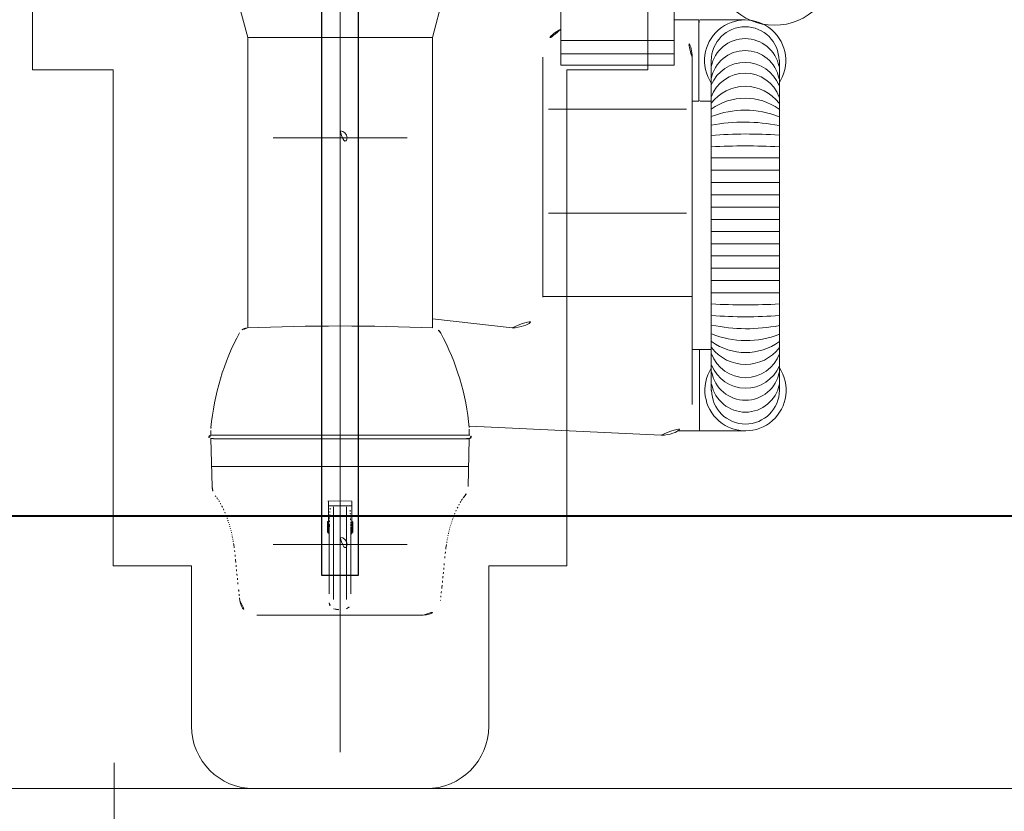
# Model space of a CAD drawing. Header units: millimetres. Extents: x 6612728327 to 6612744462, y 5733542327 to 5733552841.
# Tile 50 of 124: x 6612737328 to 6612737488, y 5733544185 to 5733544314. Entities that reach past the tile are written whole.
import ezdxf

# ---------------------------------------------------------------- set-up
doc = ezdxf.new("R2010")
doc.units = ezdxf.units.MM
doc.header["$MEASUREMENT"] = 0
for name, color, linetype in [('_ATECHN-MEBLE', 7, 'Continuous'), ('A_Stolarka_okna', 7, 'Continuous'), ('EQUIPMENT', 7, 'Continuous'), ('inw_słupy STAL', 7, 'Continuous')]:
    doc.layers.add(name, color=color, linetype=linetype)

msp = doc.modelspace()

# ---------------------------------------------------------------- linework, layer by layer
at = {"layer": '_ATECHN-MEBLE', "color": 7, "lineweight": 18}
for p, q in [((6612737380.235228, 5733544212.248565), (6612737380.235228, 5733544708.737792)), ((6612737330.235228, 5733544692.844673), (6612737330.235228, 5733544305.644672)), ((6612737430.235229, 5733544305.644672), (6612737430.235229, 5733544692.844673)), ((6612737380.235228, 5733544194.921864), (6612737380.235228, 5733544436.041967)), ((6612737380.235228, 5733544194.788548), (6612737380.235228, 5733544435.908651)), ((6612737380.235228, 5733544254.158695), (6612737380.235228, 5733544422.35165)), ((6612737380.235228, 5733544254.025379), (6612737380.235228, 5733544422.218333)), ((6612737416.115468, 5733544369.818629), (6612737416.115468, 5733544306.372383)), ((6612737434.515469, 5733544369.818629), (6612737434.515469, 5733544306.372383)), ((6612737365.235232, 5733544310.855398), (6612737350.916435, 5733544364.374172)), ((6612737395.235228, 5733544310.855398), (6612737408.838958, 5733544361.701509)), ((6612737438.535258, 5733544313.729858), (6612737434.611658, 5733544313.729858)), ((6612737438.535258, 5733544307.129884), (6612737438.535258, 5733544313.729858)), ((6612737438.560233, 5733544313.530028), (6612737438.560233, 5733544313.330029)), ((6612737446.060228, 5733544313.730028), (6612737438.760233, 5733544313.730028)), ((6612737365.235232, 5733544263.708348), (6612737365.235232, 5733544310.855398)), ((6612737395.235228, 5733544310.855398), (6612737365.235232, 5733544310.855398)), ((6612737392.935223, 5733544310.855398), (6612737390.435223, 5733544310.855398)), ((6612737395.235228, 5733544263.707898), (6612737395.235228, 5733544310.855398)), ((6612737434.515469, 5733544310.370924), (6612737416.115468, 5733544310.370924)), ((6612737413.188198, 5733544307.658783), (6612737413.188198, 5733544268.707898)), ((6612737434.515469, 5733544308.207827), (6612737416.115468, 5733544308.207827)), ((6612737437.438198, 5733544307.658783), (6612737437.438198, 5733544251.267228)), ((6612737434.515469, 5733544306.372383), (6612737416.115468, 5733544306.372383)), ((6612737438.535233, 5733544300.529714), (6612737438.535233, 5733544307.130029)), ((6612737440.560228, 5733544307.130029), (6612737440.560228, 5733544253.543243)), ((6612737451.633211, 5733544307.130029), (6612737451.633211, 5733544253.568993)), ((6612737330.235228, 5733544305.644672), (6612737343.385228, 5733544305.644672)), ((6612737343.385228, 5733544305.644672), (6612737343.385228, 5733544225.044672)), ((6612737417.085228, 5733544225.044672), (6612737417.085228, 5733544305.644672)), ((6612737417.085228, 5733544305.644672), (6612737430.235229, 5733544305.644672)), ((6612737438.335233, 5733544300.529714), (6612737437.438198, 5733544300.529714)), ((6612737438.335233, 5733544300.529714), (6612737438.535233, 5733544300.529714)), ((6612737440.560228, 5733544300.530028), (6612737438.760233, 5733544300.530028)), ((6612737436.538118, 5733544299.227754), (6612737414.088278, 5733544299.227754)), ((6612737369.34451, 5733544294.573686), (6612737391.125946, 5733544294.573686)), ((6612737451.560223, 5733544291.325539), (6612737440.560228, 5733544291.325539)), ((6612737451.560223, 5733544289.325539), (6612737440.560228, 5733544289.325539)), ((6612737451.560223, 5733544287.325539), (6612737440.560228, 5733544287.325539)), ((6612737451.560223, 5733544285.325539), (6612737440.560228, 5733544285.325539)), ((6612737436.538118, 5733544282.325539), (6612737414.088278, 5733544282.325539)), ((6612737451.560223, 5733544283.325539), (6612737440.560228, 5733544283.325539)), ((6612737451.560223, 5733544281.325539), (6612737440.560228, 5733544281.325539)), ((6612737440.617133, 5733544279.377824), (6612737451.617118, 5733544279.377903)), ((6612737440.617148, 5733544277.377824), (6612737451.617133, 5733544277.377903)), ((6612737440.617163, 5733544275.377824), (6612737451.617148, 5733544275.377903)), ((6612737440.617178, 5733544273.377824), (6612737451.617163, 5733544273.377903)), ((6612737440.617193, 5733544271.377824), (6612737451.617178, 5733544271.377903)), ((6612737440.617208, 5733544269.377824), (6612737451.617193, 5733544269.377903)), ((6612737437.438198, 5733544268.772453), (6612737413.188198, 5733544268.772453)), ((6612737395.235228, 5733544265.188953), (6612737408.188198, 5733544263.707898)), ((6612737440.560228, 5733544260.173383), (6612737437.438198, 5733544260.173359)), ((6612737438.617492, 5733544260.173368), (6612737438.617518, 5733544258.613358)), ((6612737438.617503, 5733544259.973369), (6612737438.617599, 5733544247.173368)), ((6612737438.617593, 5733544247.373368), (6612737438.617503, 5733544259.773369)), ((6612737438.617588, 5733544247.073368), (6612737438.617588, 5733544248.533354)), ((6612737359.238725, 5733544246.297359), (6612737359.238725, 5733544247.048623)), ((6612737401.231733, 5733544246.297359), (6612737401.231733, 5733544247.048623)), ((6612737401.306688, 5733544247.748283), (6612737432.438198, 5733544246.267228)), ((6612737446.117418, 5733544246.973478), (6612737434.999891, 5733544246.97331)), ((6612737359.163773, 5733544246.267228), (6612737359.688797, 5733544246.267228)), ((6612737359.163773, 5733544245.717303), (6612737359.688797, 5733544245.717303)), ((6612737359.44095, 5733544237.945408), (6612737359.238718, 5733544245.668328)), ((6612737401.201703, 5733544246.267359), (6612737359.261707, 5733544246.267359)), ((6612737401.231868, 5733544245.668328), (6612737359.688797, 5733544245.668328)), ((6612737401.306688, 5733544246.267228), (6612737400.781663, 5733544246.267228)), ((6612737401.306688, 5733544245.717303), (6612737400.781663, 5733544245.717303)), ((6612737401.029509, 5733544237.945408), (6612737401.231743, 5733544245.668328)), ((6612737401.130623, 5733544241.168353), (6612737359.356554, 5733544241.168353)), ((6612737380.235228, 5733544235.619304), (6612737378.259278, 5733544235.567563)), ((6612737378.335228, 5733544235.569553), (6612737378.335228, 5733544230.275309)), ((6612737382.135228, 5733544235.569553), (6612737380.235228, 5733544235.619304)), ((6612737382.135228, 5733544235.569553), (6612737382.135228, 5733544230.275309)), ((6612737382.135228, 5733544234.763938), (6612737378.335228, 5733544234.763938)), ((6612737379.185013, 5733544234.634368), (6612737379.185013, 5733544219.561653)), ((6612737381.285443, 5733544234.634363), (6612737381.285443, 5733544219.561653)), ((6612737378.185228, 5733544230.469494), (6612737378.185228, 5733544232.169494)), ((6612737378.235228, 5733544232.219494), (6612737378.335228, 5733544232.219494)), ((6612737378.485228, 5733544231.301508), (6612737378.485228, 5733544220.515523)), ((6612737378.485228, 5733544231.163738), (6612737378.485394, 5733544231.199259)), ((6612737378.495083, 5733544231.591258), (6612737378.499738, 5733544231.816459)), ((6612737381.975373, 5733544231.591258), (6612737381.970718, 5733544231.816459)), ((6612737381.985228, 5733544231.163738), (6612737381.985063, 5733544231.199259)), ((6612737381.985228, 5733544231.269388), (6612737381.985228, 5733544220.515523)), ((6612737382.235228, 5733544232.219494), (6612737382.135228, 5733544232.219494)), ((6612737382.285228, 5733544230.469494), (6612737382.285228, 5733544232.169494)), ((6612737378.235228, 5733544230.419494), (6612737378.335228, 5733544230.419494)), ((6612737382.235228, 5733544230.419494), (6612737382.135228, 5733544230.419494)), ((6612737362.947253, 5733544228.519343), (6612737363.024647, 5733544227.978844)), ((6612737369.34451, 5733544228.533686), (6612737391.125946, 5733544228.533686)), ((6612737397.445813, 5733544227.978844), (6612737397.523203, 5733544228.519343)), ((6612737343.385228, 5733544225.044672), (6612737356.085228, 5733544225.044672)), ((6612737356.085228, 5733544225.044672), (6612737356.085228, 5733544198.994681)), ((6612737404.385228, 5733544198.994681), (6612737404.385228, 5733544225.044672)), ((6612737404.385228, 5733544225.044672), (6612737417.085228, 5733544225.044672)), ((6612737363.940386, 5733544219.422633), (6612737363.926138, 5733544219.539833)), ((6612737393.758173, 5733544217.018333), (6612737366.712285, 5733544217.018333)), ((6612737366.235228, 5733544188.844682), (6612737394.235228, 5733544188.844682))]:
    msp.add_line(p, q, dxfattribs=at)
at = {"layer": '_ATECHN-MEBLE', "color": 7, "lineweight": 18, "flags": 128}
msp.add_lwpolyline([(6612737202.516486, 5733544795.844683), (6612737248.516486, 5733544795.844683), (6612737248.516486, 5733544865.844683), (6612737552.864738, 5733544865.844683), (6612737553.364738, 5733544839.844683), (6612737553.364738, 5733544655.093615), (6612737749.516487, 5733544655.093615), (6612737749.516487, 5733544352.844682), (6612737747.516487, 5733544352.844682), (6612737747.516487, 5733544319.702127), (6612737717.516487, 5733544319.702127), (6612737717.516487, 5733544263.506877), (6612737731.516487, 5733544263.506877), (6612737731.516487, 5733544188.844682), (6612737206.516486, 5733544188.844682), (6612737206.516486, 5733544285.844682), (6612737214.016486, 5733544285.844682), (6612737214.016486, 5733544390.844682), (6612737202.516486, 5733544390.844682)], close=True, dxfattribs=at)
for points in [[(6612737380.235228, 5733544295.698936, -1), (6612737380.235228, 5733544293.448436, -1)], [(6612737380.235228, 5733544229.658936, -1), (6612737380.235228, 5733544227.408435, -1)]]:
    msp.add_lwpolyline(points, format="xyb", close=True, dxfattribs=at)
at = {"layer": '_ATECHN-MEBLE', "color": 7, "lineweight": 18}
msp.add_circle((6612737450.822619, 5733544322.650917), 9.789928, dxfattribs=at)
for centre, radius, start, end in [((6612737438.760233, 5733544313.530028), 0.2, 90, 180), ((6612737446.060228, 5733544307.130029), 6.6, 326.4426894, 213.5573106), ((6612737446.060228, 5733544307.130029), 5.5, 0, 180), ((6612737418.188198, 5733544307.658783), 5, 114.49066895, 180), ((6612737432.438198, 5733544307.658783), 5, 0, 65.45235177), ((6612737446.060228, 5733544305.094314), 5.598942, 10.78751844, 169.21248156), ((6612737446.060228, 5733544303.166214), 5.590249, 10.30953825, 169.69046175), ((6612737446.038638, 5733544300.886329), 5.933407, 21.47265651, 157.4156519), ((6612737446.060228, 5733544299.261623), 5.832687, 19.44479344, 160.55520656), ((6612737446.060228, 5733544296.041799), 6.904365, 37.19392331, 142.80651196), ((6612737438.760233, 5733544300.691918), 0.2, 180, 255.52270837), ((6612737446.060228, 5733544291.629079), 9.38029, 54.10254661, 125.89745339), ((6612737446.011958, 5733544284.283134), 14.789571, 67.96653469, 111.63064163), ((6612737445.876958, 5733544268.876959), 28.259495, 78.39805247, 100.84431331), ((6612737446.232323, 5733544221.304083), 73.89516, 85.86552561, 94.40243519), ((6612737446.053608, 5733544187.514948), 105.74733, 87.01521356, 92.97766423), ((6612737408.188198, 5733544268.707898), 5, 270, 0), ((6612737446.123068, 5733544373.188438), 105.74733, 267.01575923, 272.9782099), ((6612737445.944598, 5733544339.399288), 73.89516, 265.8660706, 274.40297999), ((6612737399.088423, 5733544243.885248), 39.999998, 151.58822096, 174.81452522), ((6612737365.227406, 5733544262.206843), 1.5, 92.30211927, 178.49992389), ((6612737380.229598, 5733543889.008268), 374.999976, 87.69405893, 92.30211927), ((6612737395.236008, 5733544262.206658), 1.5, 25.33458428, 87.69733476), ((6612737361.374988, 5733544243.885248), 39.999998, 5.18547478, 28.30127387), ((6612737446.300313, 5733544291.826444), 28.259495, 258.39858772, 280.84484997), ((6612737446.165428, 5733544276.420268), 14.789571, 247.96724618, 291.63084305), ((6612737446.117208, 5733544269.074293), 9.38029, 234.10298924, 305.89777378), ((6612737446.117243, 5733544264.661598), 6.904365, 217.19392331, 322.80684228), ((6612737446.117263, 5733544261.441773), 5.832687, 199.44549059, 340.55572181), ((6612737446.117323, 5733544253.573368), 6.6, 147.35006871, 33.55776594), ((6612737446.138863, 5733544259.817068), 5.933407, 201.47265651, 337.41615641), ((6612737446.117293, 5733544257.537189), 5.590249, 190.31007584, 349.69099934), ((6612737446.117308, 5733544255.609083), 5.598942, 190.78815747, 349.21301832), ((6612737446.117323, 5733544253.573368), 5.5, 180.00054641, 0.00054641), ((6612737432.438198, 5733544251.267228), 5, 270, 0), ((6612737364.238725, 5733544247.048623), 5, 174.81452522, 180), ((6612737396.231733, 5733544247.048623), 5, 0, 5.18547478), ((6612737359.163773, 5733544245.992204), 0.275, 90, 270), ((6612737401.201703, 5733544246.297359), 0.03, 270, 0), ((6612737401.306688, 5733544245.992204), 0.275, 270, 90), ((6612737362.239994, 5733544238.018699), 2.8, 181.50007611, 223.73375131), ((6612737398.230463, 5733544238.018699), 2.8, 316.26624869, 358.49992389), ((6612737382.199085, 5733544254.377411), 28.598377, 218.89030021, 219.20844027), ((6612737373.455543, 5733544247.16964), 17.267182, 219.01694114, 219.4204301), ((6612737356.016176, 5733544232.752789), 5.360011, 39.23796667, 40.09402223), ((6612737358.593869, 5733544234.806236), 2.065017, 38.6784967, 40.3487575), ((6612737358.763288, 5733544234.924701), 1.858772, 37.17130148, 39.09152644), ((6612737356.416285, 5733544233.188704), 4.777957, 35.89078438, 36.75416686), ((6612737362.433328, 5733544237.431295), 2.585432, 213.88753493, 215.6558879), ((6612737359.994104, 5733544235.655249), 0.432324, 31.34496808, 38.47164335), ((6612737359.897818, 5733544235.498804), 0.601763, 37.6799329, 39.32339277), ((6612737353.901667, 5733544231.674051), 7.711667, 32.06828422, 32.93382055), ((6612737351.186013, 5733544229.854265), 10.979591, 30.78242863, 32.59142678), ((6612737350.361892, 5733544229.172395), 12.037693, 29.24131278, 31.56350791), ((6612737410.108568, 5733544229.172333), 12.037725, 148.43649209, 150.75868722), ((6612737409.284448, 5733544229.854281), 10.979583, 147.40857322, 149.21757137), ((6612737406.568792, 5733544231.674251), 7.71156, 147.06739373, 147.93293197), ((6612737400.572641, 5733544235.498734), 0.601807, 140.67157078, 142.31460348), ((6612737400.476357, 5733544235.655232), 0.432333, 141.52682118, 148.6535301), ((6612737398.037132, 5733544237.431182), 2.585367, 324.34608107, 326.11443519), ((6612737404.054173, 5733544233.188804), 4.777898, 143.2465979, 144.10997862), ((6612737401.70717, 5733544234.924641), 1.858809, 140.90728083, 142.82749758), ((6612737401.876589, 5733544234.806236), 2.065017, 139.6512425, 141.3215033), ((6612737404.454283, 5733544232.752789), 5.360011, 139.90597777, 140.76203333), ((6612737387.014916, 5733544247.169852), 17.267317, 320.57914779, 320.98263432), ((6612737378.271375, 5733544254.37732), 28.59832, 320.79155973, 321.10969979), ((6612737348.822628, 5733544228.301602), 13.806183, 27.09117449, 29.27411326), ((6612737346.116482, 5733544226.983072), 16.81599, 25.0417501, 26.89201361), ((6612737343.422979, 5733544225.864768), 19.730064, 23.07066361, 24.67332046), ((6612737411.704701, 5733544231.541644), 33.197667, 175.97616595, 176.69235404), ((6612737466.382138, 5733544228.137998), 87.980269, 175.90990624, 176.26370756), ((6612737294.088602, 5733544228.138021), 87.979984, 3.73629244, 4.09009376), ((6612737348.765858, 5733544231.541656), 33.197564, 3.30764596, 4.02383405), ((6612737417.047478, 5733544225.86475), 19.730071, 155.32667954, 156.92933639), ((6612737414.353977, 5733544226.983041), 16.816004, 153.10798639, 154.95775485), ((6612737411.647831, 5733544228.301616), 13.806177, 150.72588674, 152.90882551), ((6612737345.261986, 5733544226.656117), 17.728036, 21.37524611, 23.04691489), ((6612737342.716505, 5733544225.750053), 20.428832, 19.90435189, 21.13962775), ((6612737341.036698, 5733544225.289952), 22.16537, 18.56229599, 19.54451217), ((6612737343.478056, 5733544226.138783), 19.580822, 17.47971596, 18.48177561), ((6612737440.10052, 5733544230.401052), 61.617079, 178.25939647, 178.47203758), ((6612737434.575177, 5733544230.518624), 56.090737, 177.96746304, 178.20800719), ((6612737422.215356, 5733544230.936069), 43.723892, 177.62131246, 177.94012076), ((6612737433.302258, 5733544230.605445), 54.815117, 177.51740137, 177.75693389), ((6612737594.287315, 5733544223.673954), 215.949327, 177.47475008, 177.52998082), ((6612737419.225145, 5733544231.104819), 40.730786, 176.68908103, 177.06774067), ((6612737341.245424, 5733544231.104831), 40.730673, 2.93225933, 3.31091897), ((6612737166.18348, 5733544223.673974), 215.948987, 2.47001918, 2.52524992), ((6612737327.167149, 5733544230.604259), 54.816218, 2.24415811, 2.48423633), ((6612737338.256112, 5733544230.936975), 43.722848, 2.05878712, 2.37759565), ((6612737325.895412, 5733544230.518634), 56.090604, 1.79199281, 2.03253696), ((6612737320.370075, 5733544230.401062), 61.61694, 1.52796242, 1.74060353), ((6612737416.992405, 5733544226.138755), 19.580831, 161.51822439, 162.52028404), ((6612737419.433762, 5733544225.290127), 22.165313, 160.45600276, 161.438222), ((6612737417.753953, 5733544225.750123), 20.428808, 158.8608819, 160.09564811), ((6612737415.208471, 5733544226.656083), 17.728049, 156.95308511, 158.62475389), ((6612737342.850832, 5733544225.95143), 20.235361, 16.52265909, 17.45223735), ((6612737342.108636, 5733544225.757584), 21.002053, 15.54759781, 16.45367894), ((6612737341.796909, 5733544225.668983), 21.326122, 14.64268945, 15.55224858), ((6612737341.6581, 5733544225.637624), 21.46835, 13.70996486, 14.63023002), ((6612737339.107017, 5733544225.024917), 24.091966, 12.84541502, 13.687436), ((6612737392.237738, 5733544231.319493), 14.072512, 176.94519684, 183.05480316), ((6612737378.235228, 5733544232.169494), 0.05, 90, 180), ((6612737384.339325, 5733544231.153752), 5.854109, 179.20603694, 179.55466534), ((6612737384.008902, 5733544231.156395), 5.523681, 178.81692438, 179.18581395), ((6612737384.528523, 5733544231.152745), 6.043271, 178.54037321, 178.88415279), ((6612737387.200381, 5733544231.098813), 8.715648, 178.38895358, 178.63328915), ((6612737389.984287, 5733544231.027143), 11.500471, 178.24792709, 178.42230241), ((6612737389.34938, 5733544231.054539), 10.865025, 178.12326852, 178.29001477), ((6612737422.072789, 5733544230.128022), 43.601467, 178.2621273, 178.31460886), ((6612737359.919109, 5733544231.982435), 18.57989, 358.35944357, 358.54802053), ((6612737337.819269, 5733544232.598715), 40.688289, 358.46930647, 358.58135514), ((6612737430.301105, 5733544230.653081), 51.814429, 178.46220562, 178.71362858), ((6612737330.168335, 5733544230.653087), 51.815445, 1.28637142, 1.53779438), ((6612737422.631468, 5733544232.598207), 40.668562, 181.41864486, 181.53123975), ((6612737400.54156, 5733544231.982171), 18.570099, 181.45197947, 181.64055643), ((6612737338.385072, 5733544230.127646), 43.614068, 1.68539114, 1.7378727), ((6612737371.123414, 5733544231.052896), 10.862742, 1.71874032, 1.88601554), ((6612737370.487774, 5733544231.028834), 11.498819, 1.56950445, 1.74388051), ((6612737373.271355, 5733544231.097672), 8.714401, 1.37437155, 1.61869319), ((6612737375.94309, 5733544231.152771), 6.042118, 1.11584721, 1.45962679), ((6612737376.462662, 5733544231.157189), 5.522563, 0.80599064, 1.17486989), ((6612737376.132248, 5733544231.153765), 5.852991, 0.44533466, 0.79396306), ((6612737382.235228, 5733544232.169494), 0.05, 0, 90), ((6612737368.23272, 5733544231.319493), 14.072512, 356.94519684, 3.05480316), ((6612737421.363444, 5733544225.024883), 24.091974, 166.312564, 167.15458498), ((6612737418.812361, 5733544225.637655), 21.468343, 165.36976998, 166.29003514), ((6612737418.673551, 5733544225.669014), 21.326113, 164.44775142, 165.35731055), ((6612737418.361824, 5733544225.757551), 21.002062, 163.54632106, 164.45240219), ((6612737417.619629, 5733544225.95143), 20.235361, 162.54776265, 163.47734091), ((6612737336.43224, 5733544224.46385), 26.824582, 11.96416241, 12.74335436), ((6612737338.505977, 5733544224.894203), 24.706681, 11.14436824, 11.98484677), ((6612737336.127501, 5733544224.44196), 27.127722, 10.36515584, 11.11039798), ((6612737338.58544, 5733544224.888837), 24.629491, 9.4996914, 10.37180246), ((6612737378.235228, 5733544230.469494), 0.05, 180, 270), ((6612737378.285228, 5733544230.069498), 0.2, 0, 75.52270837), ((6612737382.185228, 5733544230.069498), 0.2, 104.47729163, 180), ((6612737382.235228, 5733544230.469494), 0.05, 270, 0), ((6612737421.885017, 5733544224.888739), 24.629508, 169.62819754, 170.5003086), ((6612737424.342958, 5733544224.441922), 27.127729, 168.88960202, 169.63430666), ((6612737421.964481, 5733544224.894305), 24.706661, 168.01515323, 168.85627348), ((6612737424.038219, 5733544224.46363), 26.824629, 167.25599215, 168.03530304), ((6612737340.717474, 5733544225.156025), 22.482771, 8.60333709, 9.7247165), ((6612737306.387804, 5733544220.558472), 57.12087, 6.78153343, 7.4643651), ((6612737454.082656, 5733544220.558514), 57.120865, 172.5356349, 173.21846657), ((6612737419.752983, 5733544225.155999), 22.482775, 170.2752835, 171.39666291), ((6612737289.000221, 5733544218.613446), 74.616578, 6.12217844, 6.68800221), ((6612737110.670181, 5733544200.847845), 253.827849, 5.65475461, 5.8167238), ((6612737724.37706, 5733544259.467392), 362.674854, 185.31716479, 185.42802827), ((6612737036.0934, 5733544259.466875), 362.674805, 354.57197173, 354.68283521), ((6612737649.800276, 5733544200.848377), 253.827796, 174.1838198, 174.34524539), ((6612737471.470237, 5733544218.613142), 74.616612, 173.3114551, 173.87721999), ((6612737501.642816, 5733544237.797951), 138.890477, 185.22054903, 185.51197837), ((6612737490.648592, 5733544236.496371), 127.82229, 185.4049749, 185.72500122), ((6612737269.821867, 5733544236.49673), 127.822325, 354.27499878, 354.5950251), ((6612737258.827643, 5733544237.798049), 138.890486, 354.48802163, 354.77945097), ((6612737554.441358, 5733544243.126671), 191.958407, 185.79475827, 186.00903456), ((6612737678.309825, 5733544256.668934), 316.564337, 186.0996701, 186.22825861), ((6612737082.160633, 5733544256.668489), 316.564289, 353.77174139, 353.9003299), ((6612737206.029099, 5733544243.126537), 191.958393, 353.99096544, 354.20524173), ((6612738831.920732, 5733544385.102527), 1477.302015, 186.326132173, 186.353587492), ((6612733643.567634, 5733543802.861216), 3743.619443, 6.411334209, 6.422316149), ((6612741116.902823, 5733543802.858635), 3743.619731, 173.577683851, 173.588665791), ((6612735928.549726, 5733544385.104623), 1477.302246, 353.646412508, 353.673867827), ((6612730786.660044, 5733543480.855794), 6618.616476, 6.413567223, 6.4196012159), ((6612737093.253036, 5733544189.514912), 272.33319, 6.35358749, 6.46359022), ((6612736414.294938, 5733544113.16315), 955.570726, 6.391542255, 6.398180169), ((6612737385.968852, 5733544220.765555), 10.646266, 352.75658185, 353.38899383), ((6612738346.175522, 5733544113.16315), 955.570726, 173.601819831, 173.608457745), ((6612737667.217423, 5733544189.516476), 272.333016, 173.53695272, 173.64695557), ((6612743973.810413, 5733543480.860297), 6618.615973, 173.5803987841, 173.586432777), ((6612737366.712284, 5733544219.818334), 2.8, 188.12453856, 270), ((6612737379.485228, 5733544219.034469), 1, 180, 252.54257967), ((6612737380.235228, 5733544221.419318), 3.5, 252.54257967, 287.45742033), ((6612737380.985228, 5733544219.034469), 1, 287.45742033, 0), ((6612737393.758173, 5733544219.818334), 2.8, 270, 351.88759362), ((6612737366.235228, 5733544198.994681), 10.15, 180, 270), ((6612737394.235228, 5733544198.994681), 10.15, 270, 0)]:
    msp.add_arc(centre, radius, start, end, dxfattribs=at)
at = {"layer": 'A_Stolarka_okna', "color": 7, "lineweight": 20}
msp.add_line((6612737343.516486, 5733544193.026764), (6612737343.516486, 5733544080.884551), dxfattribs=at)
at = {"layer": 'EQUIPMENT', "color": 7, "lineweight": 30, "flags": 128}
msp.add_lwpolyline([(6612737377.235228, 5733544695.913686), (6612737377.235228, 5733544223.513685), (6612737383.235228, 5733544223.513685), (6612737383.235228, 5733544695.913686)], close=True, dxfattribs=at)
at = {"layer": 'inw_słupy STAL', "color": 7, "lineweight": 40}
msp.add_line((6612738193.618263, 5733544233.092226), (6612731668.194652, 5733544233.092226), dxfattribs=at)

doc.saveas('drawing.dxf')
